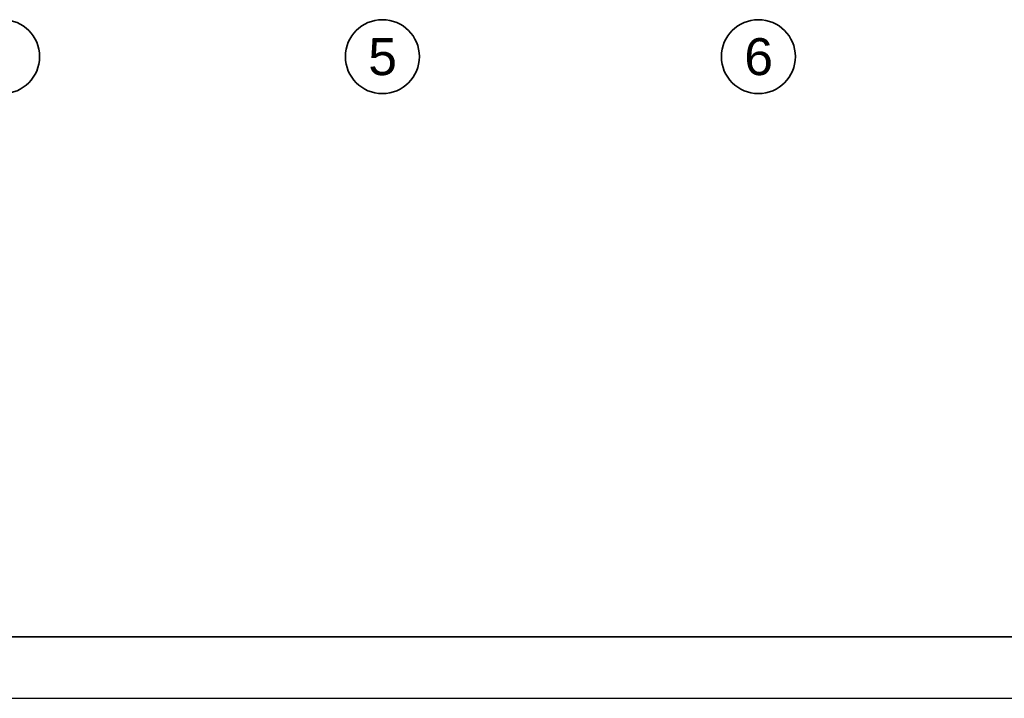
# Model space of a CAD drawing. Header units: millimetres. Extents: x 42175 to 97175, y 10092 to 468192.
# Tile 206 of 235: x 70428 to 78415, y 81492 to 87000. Entities that reach past the tile are written whole.
import ezdxf

# ---------------------------------------------------------------- set-up
doc = ezdxf.new("R2010")
doc.units = ezdxf.units.MM
doc.layers.add('CP_FRREF', color=251, linetype='Continuous', lineweight=35)
doc.layers.add('CP_LINENORM', color=253, linetype='Continuous')
doc.layers.add('Konstrukcja - Siatka mod', color=8, linetype='Continuous')
doc.styles.add('STYL_AUTOMATYCZNY_1', font='ARIALN.TTF')

msp = doc.modelspace()

# ---------------------------------------------------------------- linework, layer by layer
at = {"layer": 'CP_FRREF'}
msp.add_line((43674.5, 81992), (96674.5, 81992), dxfattribs=at)
at = {"layer": 'CP_LINENORM', "linetype": 'Continuous'}
msp.add_line((42174.5, 81492), (97174.5, 81492), dxfattribs=at)
at = {"layer": 'Konstrukcja - Siatka mod', "color": 8, "linetype": 'Continuous', "lineweight": 35, "ltscale": 100}
for centre in [(70290, 86700), (73370, 86700), (76420, 86700)]:
    msp.add_circle(centre, 300, dxfattribs=at)

# ---------------------------------------------------------------- texts
at = {"layer": 'Konstrukcja - Siatka mod', "color": 8, "linetype": 'Continuous', "lineweight": 13, "char_height": 300, "attachment_point": 1, "style": 'STYL_AUTOMATYCZNY_1'}
for s, insert in [('\\A1;{\\pql;\\pt0;\\fArial|b0|i0|c238|p0;\\W1.000000;5}', (73255.6, 86850)), ('\\A1;{\\pql;\\pt0;\\fArial|b0|i0|c238|p0;\\W1.000000;6}', (76305.6, 86850))]:
    msp.add_mtext(s, dxfattribs=dict(at, insert=insert))

doc.saveas('drawing.dxf')
